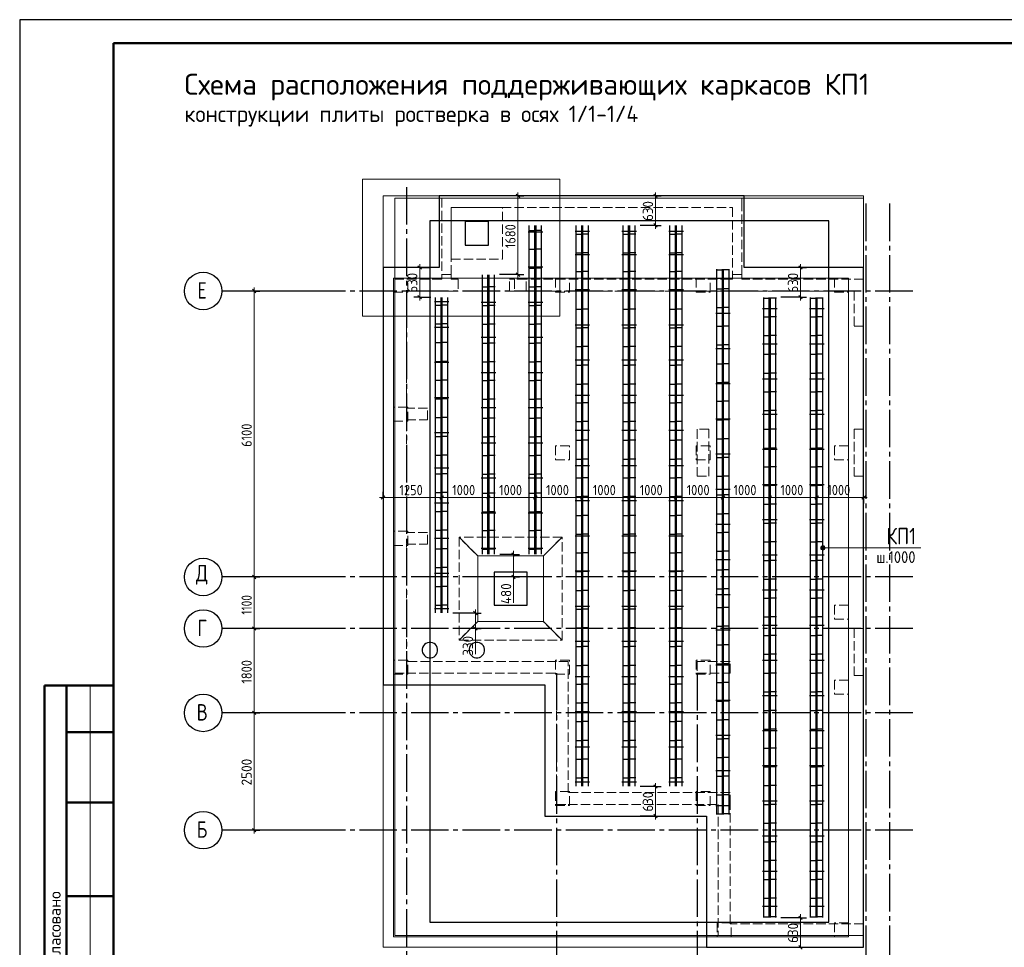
# Model space of a CAD drawing. Header units: millimetres. Extents: x 0 to 42000, y 0 to 29700.
# Tile 2 of 7: x 0 to 21000, y 9912 to 29700. Entities that reach past the tile are written whole.
import ezdxf

# ---------------------------------------------------------------- set-up
doc = ezdxf.new("R2010")
doc.units = ezdxf.units.MM
doc.linetypes.add('______2', pattern=[270, 200, -70])
doc.linetypes.add('______5', pattern=[1100, 800, -100, 100, -100])
for name, color, linetype, lineweight in [('Standard', 7, 'Continuous', 25), ('ЖБ Лента фундамента под плитной частью', 7, 'Continuous', 35), ('ЖБ Пилон', 7, 'Continuous', 35), ('ЖБ Плита Фундамента верхний уровень', 7, 'Continuous', 35), ('ЖБ Стена верхний уровень', 7, 'Continuous', 35), ('Позиционная метка номер позиции', 7, 'Continuous', 13), ('Размерная линия_ общее', 7, 'Continuous', 13), ('Текст_ общее', 7, 'Continuous', 25), ('Фиксатор', 52, 'Continuous', 25)]:
    doc.layers.add(name, color=color, linetype=linetype, lineweight=lineweight)
doc.layers.add('Оси', color=7, linetype='______5', true_color=0x656565)
doc.styles.add('ISOCPEUR', font='txt')

msp = doc.modelspace()

# ---------------------------------------------------------------- hatches: boundary and pattern name
at = {"layer": 'Позиционная метка номер позиции', "linetype": 'Continuous', "lineweight": 13, "transparency": 33554687}
for points in [[(17092, 18410), (17092, 18455), (17085, 18432)], [(17092, 18455), (17108, 18393), (17108, 18471)], [(17092, 18455), (17092, 18410), (17108, 18393)], [(17108, 18471), (17130, 18387), (17130, 18477)], [(17108, 18471), (17108, 18393), (17130, 18387)], [(17130, 18477), (17130, 18387), (17153, 18393)], [(17130, 18477), (17153, 18393), (17153, 18471)], [(17153, 18471), (17153, 18393), (17169, 18410)], [(17153, 18471), (17169, 18410), (17169, 18455)], [(17169, 18455), (17169, 18410), (17175, 18432)]]:
    msp.add_hatch(color=7, dxfattribs=at).paths.add_polyline_path(points)

# ---------------------------------------------------------------- linework, layer by layer
at = {"layer": 'Standard', "color": 7, "linetype": 'Continuous', "lineweight": 25, "transparency": 33554687}
msp.add_line((2000, 29200), (2000, 1058), dxfattribs=at)
at = {"layer": 'Standard', "color": 7, "linetype": 'Continuous', "lineweight": 50, "transparency": 33554687}
for p, q in [((6, 15500), (0, 15500)), ((2000, 15500), (527, 15500)), ((527, 15500), (527, 9000)), ((527, 15500), (527, 9000)), ((1000, 15500), (1000, 9000)), ((2000, 14500), (1000, 14500)), ((2000, 13000), (1000, 13000)), ((2000, 11000), (1000, 11000))]:
    msp.add_line(p, q, dxfattribs=at)
at = {"layer": 'Standard', "color": 7, "linetype": 'Continuous', "lineweight": 13, "transparency": 33554687}
msp.add_line((1500, 15500), (1500, 9000), dxfattribs=at)
at = {"layer": 'Standard', "color": 7, "linetype": 'Continuous', "lineweight": 25, "transparency": 33554687}
msp.add_lwpolyline([(0, 0), (42000, 0), (42000, 29700), (0, 29700), (0, 0)], close=True, dxfattribs=at)
at = {"layer": 'Standard', "color": 7, "linetype": 'Continuous', "lineweight": 50, "transparency": 33554687}
msp.add_lwpolyline([(2000, 29200), (41500, 29200), (41500, 500), (2000, 500), (2000, 29200)], close=True, dxfattribs=at)
at = {"layer": 'Standard', "color": 7, "linetype": 'Continuous', "lineweight": 13, "transparency": 33554687}
for points in [[(23000, 29200), (2000, 29200), (2000, 500), (23000, 500), (23000, 29200)], [(7750, 9912), (18000, 9912), (18000, 25942), (7750, 25942), (7750, 9912)], [(8000, 10162), (18000, 10162), (18000, 25892), (8000, 25892), (8000, 10162)], [(7975, 10137), (17675, 10137), (17675, 24187), (7975, 24187), (7975, 10137)]]:
    msp.add_lwpolyline(points, dxfattribs=at)
at = {"layer": 'Standard', "color": 240, "linetype": 'Continuous', "lineweight": 13, "transparency": 33554687}
msp.add_lwpolyline([(7314, 26298), (7314, 23377), (11521, 23377), (11521, 26298), (7314, 26298)], close=True, dxfattribs=at)
at = {"layer": 'Standard', "color": 254, "linetype": 'Continuous', "lineweight": 25, "true_color": 0xc4c4ff, "transparency": 33554687}
msp.add_lwpolyline([(8744, 10447), (17256, 10447), (17256, 25407), (8744, 25407), (8744, 10447)], dxfattribs=at)
at = {"layer": 'ЖБ Лента фундамента под плитной частью', "color": 251, "linetype": '______2', "lineweight": 13, "true_color": 0x656565, "transparency": 33554687}
for p, q in [((9200, 25692), (9200, 24592)), ((10300, 25692), (9200, 25692)), ((10300, 24592), (10300, 25692)), ((10000, 25392), (9500, 25392)), ((9500, 25392), (9500, 24892)), ((10000, 24892), (10000, 25392)), ((9500, 24892), (10000, 24892)), ((9200, 24592), (10300, 24592)), ((9770, 18262), (9370, 18662)), ((9370, 18662), (9370, 16462)), ((11570, 18662), (9370, 18662)), ((9370, 18662), (9770, 18262)), ((11570, 18662), (11170, 18262)), ((11170, 18262), (11570, 18662)), ((11570, 16462), (11570, 18662)), ((9770, 18262), (9770, 16862)), ((11170, 18262), (9770, 18262)), ((9770, 16862), (9770, 18262)), ((9770, 18262), (11170, 18262)), ((11170, 16862), (11170, 18262)), ((11170, 18262), (11170, 16862)), ((10820, 17912), (10120, 17912)), ((10120, 17912), (10120, 17212)), ((10820, 17212), (10820, 17912)), ((10120, 17212), (10820, 17212)), ((9370, 16462), (9770, 16862)), ((9770, 16862), (9370, 16462)), ((9770, 16862), (11170, 16862)), ((11170, 16862), (9770, 16862)), ((11170, 16862), (11570, 16462)), ((11570, 16462), (11170, 16862)), ((9370, 16462), (11570, 16462))]:
    msp.add_line(p, q, dxfattribs=at)
at = {"layer": 'ЖБ Пилон', "color": 253, "linetype": '______2', "lineweight": 13, "true_color": 0xa0a0a0, "transparency": 33554687}
for p, q in [((8275, 24187), (7975, 24187)), ((7975, 24187), (7975, 23887)), ((8275, 23887), (8275, 24187)), ((11725, 24187), (11425, 24187)), ((11425, 24187), (11425, 23887)), ((11725, 23887), (11725, 24187)), ((14725, 24187), (14425, 24187)), ((14425, 24187), (14425, 23887)), ((14725, 23887), (14725, 24187)), ((17675, 24187), (17375, 24187)), ((17375, 24187), (17375, 23887)), ((17675, 23887), (17675, 24187)), ((7975, 23887), (8275, 23887)), ((11425, 23887), (11725, 23887)), ((14425, 23887), (14725, 23887)), ((17375, 23887), (17675, 23887)), ((8275, 21437), (7975, 21437)), ((7975, 21437), (7975, 21137)), ((8275, 21137), (8275, 21437)), ((7975, 21137), (8275, 21137)), ((14700, 20962), (14450, 20962)), ((14450, 20962), (14450, 19962)), ((14700, 19962), (14700, 20962)), ((18000, 20962), (17800, 20962)), ((17800, 20962), (17800, 19962)), ((18000, 19962), (18000, 20962)), ((11725, 20612), (11425, 20612)), ((11425, 20612), (11425, 20312)), ((11725, 20312), (11725, 20612)), ((14725, 20612), (14425, 20612)), ((14425, 20612), (14425, 20312)), ((14725, 20312), (14725, 20612)), ((17675, 20612), (17375, 20612)), ((17375, 20612), (17375, 20312)), ((17675, 20312), (17675, 20612)), ((11425, 20312), (11725, 20312)), ((14425, 20312), (14725, 20312)), ((17375, 20312), (17675, 20312)), ((14450, 19962), (14700, 19962)), ((17800, 19962), (18000, 19962)), ((8275, 18787), (7975, 18787)), ((7975, 18787), (7975, 18487)), ((8275, 18487), (8275, 18787)), ((7975, 18487), (8275, 18487)), ((17675, 17212), (17375, 17212)), ((17375, 17212), (17375, 16912)), ((17675, 16912), (17675, 17212)), ((17375, 16912), (17675, 16912)), ((18000, 16712), (17800, 16712)), ((17800, 16712), (17800, 15712)), ((18000, 15712), (18000, 16712)), ((8275, 16037), (7975, 16037)), ((7975, 16037), (7975, 15737)), ((8275, 15737), (8275, 16037)), ((11725, 16037), (11425, 16037)), ((11425, 16037), (11425, 15737)), ((11725, 15737), (11725, 16037)), ((14725, 16037), (14425, 16037)), ((14425, 16037), (14425, 15737)), ((15150, 16012), (14450, 16012)), ((14450, 16012), (14450, 15762)), ((14725, 15737), (14725, 16037)), ((15150, 15762), (15150, 16012)), ((14450, 15762), (15150, 15762)), ((7975, 15737), (8275, 15737)), ((11425, 15737), (11725, 15737)), ((14425, 15737), (14725, 15737)), ((17675, 15612), (17375, 15612)), ((17375, 15612), (17375, 15312)), ((17675, 15312), (17675, 15612)), ((17800, 15712), (18000, 15712)), ((17375, 15312), (17675, 15312)), ((11725, 13237), (11425, 13237)), ((11425, 13237), (11425, 12937)), ((11725, 12937), (11725, 13237)), ((14725, 13237), (14425, 13237)), ((14425, 13237), (14425, 12937)), ((14725, 12937), (14725, 13237)), ((11425, 12937), (11725, 12937)), ((14425, 12937), (14725, 12937)), ((15175, 10437), (14875, 10437)), ((14875, 10437), (14875, 10137)), ((15175, 10137), (15175, 10437)), ((17675, 10437), (17375, 10437)), ((17375, 10437), (17375, 10137)), ((17675, 10137), (17675, 10437)), ((14875, 10137), (15175, 10137)), ((17375, 10137), (17675, 10137))]:
    msp.add_line(p, q, dxfattribs=at)
at = {"layer": 'ЖБ Плита Фундамента верхний уровень', "color": 251, "linetype": 'Continuous', "lineweight": 25, "true_color": 0x656565, "transparency": 33554687}
for p, q in [((8950, 25942), (8950, 24412)), ((15450, 25942), (8950, 25942)), ((15450, 24412), (15450, 25942)), ((10000, 25392), (9500, 25392)), ((9500, 25392), (9500, 24892)), ((10000, 24892), (10000, 25392)), ((9500, 24892), (10000, 24892)), ((8950, 24412), (7750, 24412)), ((7750, 24412), (7750, 15512)), ((18000, 24412), (15450, 24412)), ((18000, 9912), (18000, 24412)), ((10820, 17912), (10120, 17912)), ((10120, 17912), (10120, 17212)), ((10820, 17212), (10820, 17912)), ((10120, 17212), (10820, 17212)), ((8662, 16392), (8633, 16369)), ((8695, 16409), (8662, 16392)), ((8731, 16417), (8695, 16409)), ((8768, 16417), (8731, 16417)), ((8804, 16409), (8768, 16417)), ((8838, 16392), (8804, 16409)), ((8867, 16369), (8838, 16392)), ((9662, 16392), (9633, 16369)), ((9695, 16409), (9662, 16392)), ((9731, 16417), (9695, 16409)), ((9768, 16417), (9731, 16417)), ((9804, 16409), (9768, 16417)), ((9838, 16392), (9804, 16409)), ((9867, 16369), (9838, 16392)), ((8593, 16307), (8585, 16271)), ((8585, 16271), (8585, 16234)), ((8585, 16234), (8593, 16197)), ((8609, 16340), (8593, 16307)), ((8593, 16197), (8609, 16164)), ((8633, 16369), (8609, 16340)), ((8890, 16340), (8867, 16369)), ((8906, 16307), (8890, 16340)), ((8890, 16164), (8906, 16197)), ((8914, 16271), (8906, 16307)), ((8906, 16197), (8914, 16234)), ((8914, 16234), (8914, 16271)), ((9593, 16307), (9585, 16271)), ((9585, 16271), (9585, 16234)), ((9585, 16234), (9593, 16197)), ((9609, 16340), (9593, 16307)), ((9593, 16197), (9609, 16164)), ((9633, 16369), (9609, 16340)), ((9890, 16340), (9867, 16369)), ((9906, 16307), (9890, 16340)), ((9890, 16164), (9906, 16197)), ((9914, 16271), (9906, 16307)), ((9906, 16197), (9914, 16234)), ((9914, 16234), (9914, 16271)), ((8609, 16164), (8633, 16135)), ((8633, 16135), (8662, 16112)), ((8662, 16112), (8695, 16096)), ((8695, 16096), (8731, 16087)), ((8731, 16087), (8768, 16087)), ((8768, 16087), (8804, 16096)), ((8804, 16096), (8838, 16112)), ((8838, 16112), (8867, 16135)), ((8867, 16135), (8890, 16164)), ((9609, 16164), (9633, 16135)), ((9633, 16135), (9662, 16112)), ((9662, 16112), (9695, 16096)), ((9695, 16096), (9731, 16087)), ((9731, 16087), (9768, 16087)), ((9768, 16087), (9804, 16096)), ((9804, 16096), (9838, 16112)), ((9838, 16112), (9867, 16135)), ((9867, 16135), (9890, 16164)), ((7750, 15512), (11200, 15512)), ((11200, 15512), (11200, 12712)), ((11200, 12712), (14650, 12712)), ((14650, 12712), (14650, 9912)), ((14650, 9912), (18000, 9912))]:
    msp.add_line(p, q, dxfattribs=at)
at = {"layer": 'ЖБ Стена верхний уровень', "color": 253, "linetype": '______2', "lineweight": 13, "true_color": 0xa0a0a0, "transparency": 33554687}
for p, q in [((9200, 25892), (9000, 25892)), ((9000, 25892), (9000, 24262)), ((15400, 25892), (9200, 25892)), ((15400, 25692), (15400, 25892)), ((9200, 25692), (15200, 25692)), ((9200, 24262), (9200, 25692)), ((15200, 25692), (15200, 24262)), ((15400, 24262), (15400, 25692)), ((9000, 24162), (8000, 24162)), ((8000, 24162), (8000, 23912)), ((9200, 24262), (9000, 24262)), ((9000, 24262), (9000, 24162)), ((9200, 24162), (9200, 24262)), ((9350, 24162), (9200, 24162)), ((9350, 24162), (9350, 23912)), ((10450, 23912), (10450, 24162)), ((10550, 24162), (10450, 24162)), ((10550, 24162), (10550, 23912)), ((10800, 24162), (10550, 24162)), ((10800, 23912), (10800, 24162)), ((15150, 24162), (10800, 24162)), ((15200, 24162), (15150, 24162)), ((15400, 24262), (15200, 24262)), ((15200, 24262), (15200, 24162)), ((15400, 24162), (15400, 24262)), ((18000, 24162), (15400, 24162)), ((18000, 23912), (18000, 24162)), ((8000, 23912), (8000, 21412)), ((8250, 21412), (8250, 23912)), ((8250, 23912), (9350, 23912)), ((10450, 23912), (10550, 23912)), ((10550, 23912), (10800, 23912)), ((10800, 23912), (15150, 23912)), ((15150, 23912), (17800, 23912)), ((17800, 23912), (17800, 23162)), ((18000, 23162), (18000, 23912)), ((17800, 23162), (18000, 23162)), ((8000, 21412), (8000, 21162)), ((8700, 21412), (8250, 21412)), ((8700, 21162), (8700, 21412)), ((8000, 21162), (8000, 18762)), ((8250, 18762), (8250, 21162)), ((8250, 21162), (8700, 21162)), ((8000, 18762), (8000, 18512)), ((8700, 18762), (8250, 18762)), ((8700, 18512), (8700, 18762)), ((8000, 18512), (8000, 15762)), ((8250, 16012), (8250, 18512)), ((8250, 18512), (8700, 18512)), ((11450, 16012), (8250, 16012)), ((11700, 16012), (11450, 16012)), ((11700, 13212), (11700, 16012)), ((8000, 15762), (8250, 15762)), ((8250, 15762), (11450, 15762)), ((11450, 15762), (11450, 12962)), ((15150, 13212), (11700, 13212)), ((15150, 12962), (15150, 13212)), ((11450, 12962), (11700, 12962)), ((11700, 12962), (14900, 12962)), ((14900, 12962), (14900, 10162)), ((15150, 10412), (15150, 12962)), ((18000, 10412), (15150, 10412)), ((18000, 10162), (18000, 10412)), ((14900, 10162), (15150, 10162)), ((15150, 10162), (18000, 10162))]:
    msp.add_line(p, q, dxfattribs=at)
at = {"layer": 'Оси', "color": 8, "linetype": '______5', "lineweight": -3, "transparency": 33554687}
for p, q in [((8250, 26129), (8250, 8776)), ((18050, 25779), (18050, 8776)), ((18550, 25779), (18550, 8776)), ((19047, 23912), (6314, 23912)), ((19047, 17812), (6314, 17812)), ((19047, 16712), (6314, 16712)), ((11450, 15762), (11450, 8776)), ((14450, 15762), (14450, 8776)), ((19047, 14912), (6314, 14912)), ((19047, 12412), (6314, 12412))]:
    msp.add_line(p, q, dxfattribs=at)
at = {"layer": 'Оси', "color": 7, "linetype": 'Continuous', "lineweight": 25, "transparency": 33554687}
for p, q in [((6314, 23912), (4314, 23912)), ((6314, 17812), (4314, 17812)), ((6314, 16712), (4314, 16712)), ((6314, 14912), (4314, 14912)), ((6314, 12412), (4314, 12412))]:
    msp.add_line(p, q, dxfattribs=at)
for centre in [(3914, 23912), (3914, 17812), (3914, 16712), (3914, 14912), (3914, 12412)]:
    msp.add_circle(centre, 400, dxfattribs=at)
at = {"layer": 'Позиционная метка номер позиции', "color": 7, "linetype": 'Continuous', "lineweight": 13, "transparency": 33554687}
for p, q in [((17085, 18432), (17085, 18432)), ((17130, 18477), (17130, 18477)), ((17130, 18432), (19220, 18432)), ((17130, 18387), (17130, 18387)), ((17175, 18432), (17175, 18432))]:
    msp.add_line(p, q, dxfattribs=at)
at = {"layer": 'Позиционная метка номер позиции', "color": 251, "linetype": 'Continuous', "lineweight": 13, "true_color": 0x656565, "transparency": 33554687}
for p, q in [((10534, 17812), (10534, 17262)), ((9719, 16712), (9719, 16162))]:
    msp.add_line(p, q, dxfattribs=at)
at = {"layer": 'Позиционная метка номер позиции', "color": 7, "linetype": 'Continuous', "lineweight": 13, "transparency": 33554687}
msp.add_circle((17130, 18432), 45, dxfattribs=at)
at = {"layer": 'Размерная линия_ общее', "color": 251, "linetype": 'Continuous', "lineweight": -3, "true_color": 0x656565, "transparency": 33554687}
for p, q in [((10626, 25942), (10235, 25942)), ((10626, 25942), (10501, 25942)), ((10626, 25942), (10751, 25942)), ((13559, 25942), (13237, 25942)), ((13559, 25942), (13434, 25942)), ((13559, 25942), (13684, 25942)), ((13559, 25312), (13235, 25312)), ((13559, 25312), (13434, 25312)), ((13559, 25312), (13684, 25312)), ((8532, 24412), (8407, 24412)), ((8532, 24412), (8657, 24412)), ((8532, 24412), (8762, 24412)), ((16653, 24412), (16237, 24412)), ((16653, 24412), (16528, 24412)), ((16653, 24412), (16778, 24412)), ((10626, 24262), (10235, 24262)), ((10626, 24262), (10501, 24262)), ((10626, 24262), (10751, 24262)), ((8532, 23782), (8407, 23782)), ((8532, 23782), (8657, 23782)), ((8532, 23782), (8766, 23782)), ((16653, 23782), (16235, 23782)), ((16653, 23782), (16528, 23782)), ((16653, 23782), (16778, 23782)), ((7750, 19506), (7750, 19631)), ((9000, 19506), (9000, 19631)), ((10000, 19506), (10000, 19631)), ((11000, 19506), (11000, 19631)), ((12000, 19506), (12000, 19631)), ((13000, 19506), (13000, 19631)), ((14000, 19506), (14000, 19631)), ((15000, 19506), (15000, 19631)), ((16000, 19506), (16000, 19631)), ((17000, 19506), (17000, 19631)), ((18000, 19506), (18000, 19631)), ((7750, 19506), (7750, 19381)), ((7750, 19506), (7750, 19506)), ((9000, 19506), (9000, 19381)), ((9000, 19506), (9000, 19396)), ((10000, 19506), (10000, 19381)), ((10000, 19506), (10000, 19396)), ((11000, 19506), (11000, 19381)), ((11000, 19506), (11000, 19396)), ((12000, 19506), (12000, 19381)), ((12000, 19506), (12000, 19392)), ((13000, 19506), (13000, 19381)), ((13000, 19506), (13000, 19396)), ((14000, 19506), (14000, 19381)), ((14000, 19506), (14000, 19396)), ((15000, 19506), (15000, 19381)), ((15000, 19506), (15000, 19458)), ((16000, 19506), (16000, 19381)), ((16000, 19506), (16000, 19458)), ((17000, 19506), (17000, 19381)), ((17000, 19506), (17000, 19062)), ((18000, 19506), (18000, 19381)), ((18000, 19506), (18000, 19506)), ((10534, 18292), (10237, 18292)), ((10534, 18292), (10409, 18292)), ((10534, 18292), (10659, 18292)), ((10534, 17812), (10237, 17812)), ((10534, 17812), (10409, 17812)), ((10534, 17812), (10659, 17812)), ((9719, 17042), (9237, 17042)), ((9719, 17042), (9594, 17042)), ((9719, 17042), (9844, 17042)), ((9719, 16712), (9237, 16712)), ((9719, 16712), (9594, 16712)), ((9719, 16712), (9844, 16712)), ((13559, 13342), (13235, 13342)), ((13559, 13342), (13434, 13342)), ((13559, 13342), (13684, 13342)), ((13559, 12712), (13237, 12712)), ((13559, 12712), (13434, 12712)), ((13559, 12712), (13684, 12712)), ((16653, 10542), (16235, 10542)), ((16653, 10542), (16528, 10542)), ((16653, 10542), (16778, 10542))]:
    msp.add_line(p, q, dxfattribs=at)
at = {"layer": 'Размерная линия_ общее', "color": 251, "linetype": 'Continuous', "lineweight": 25, "true_color": 0x656565, "transparency": 33554687}
for p, q in [((10664, 25905), (10589, 25980)), ((13597, 25905), (13522, 25980)), ((13597, 25275), (13522, 25350)), ((8569, 24375), (8494, 24450)), ((16690, 24375), (16615, 24450)), ((10664, 24225), (10589, 24300)), ((8569, 23745), (8494, 23820)), ((16690, 23745), (16615, 23820)), ((7712, 19469), (7787, 19544)), ((8962, 19469), (9037, 19544)), ((9962, 19469), (10037, 19544)), ((10962, 19469), (11037, 19544)), ((11962, 19469), (12037, 19544)), ((12962, 19469), (13037, 19544)), ((13962, 19469), (14037, 19544)), ((14962, 19469), (15037, 19544)), ((15962, 19469), (16037, 19544)), ((16962, 19469), (17037, 19544)), ((17962, 19469), (18037, 19544)), ((10496, 18330), (10571, 18255)), ((10496, 17850), (10571, 17775)), ((9681, 17080), (9756, 17005)), ((9681, 16750), (9756, 16675)), ((13522, 13380), (13597, 13305)), ((13522, 12750), (13597, 12675)), ((16615, 10580), (16690, 10505)), ((16615, 9950), (16690, 9875))]:
    msp.add_line(p, q, dxfattribs=at)
at = {"layer": 'Размерная линия_ общее', "color": 251, "linetype": 'Continuous', "lineweight": 13, "true_color": 0x656565, "transparency": 33554687}
for p, q in [((10626, 25942), (10626, 26017)), ((13559, 25942), (13559, 26017)), ((13559, 25312), (13559, 25237)), ((8532, 24412), (8532, 24487)), ((8532, 23782), (8532, 24412)), ((16653, 24412), (16653, 24487)), ((10626, 24262), (10626, 24187)), ((8532, 23782), (8532, 23707)), ((16653, 23782), (16653, 23707)), ((7750, 19506), (7675, 19506)), ((7750, 19506), (9000, 19506)), ((9000, 19506), (10000, 19506)), ((10000, 19506), (11000, 19506)), ((11000, 19506), (12000, 19506)), ((12000, 19506), (13000, 19506)), ((13000, 19506), (14000, 19506)), ((14000, 19506), (15000, 19506)), ((15000, 19506), (16000, 19506)), ((16000, 19506), (17000, 19506)), ((17000, 19506), (18000, 19506)), ((18000, 19506), (18075, 19506)), ((10534, 18292), (10534, 18367)), ((10534, 18292), (10534, 17812)), ((10534, 17812), (10534, 17737)), ((9719, 17042), (9719, 17117)), ((9719, 17042), (9719, 16712)), ((9719, 16712), (9719, 16637)), ((13559, 13342), (13559, 13417)), ((13559, 12712), (13559, 12637)), ((16653, 10542), (16653, 10617))]:
    msp.add_line(p, q, dxfattribs=at)
at = {"layer": 'Размерная линия_ общее', "color": 7, "linetype": 'Continuous', "lineweight": 25, "transparency": 33554687}
for p, q in [((4963, 23950), (5038, 23875)), ((4963, 17850), (5038, 17775)), ((4963, 16750), (5038, 16675)), ((4963, 14950), (5038, 14875)), ((4963, 12450), (5038, 12375))]:
    msp.add_line(p, q, dxfattribs=at)
at = {"layer": 'Размерная линия_ общее', "color": 7, "linetype": 'Continuous', "lineweight": 13, "transparency": 33554687}
for p, q in [((5000, 23912), (5000, 23987)), ((5000, 17812), (5000, 16712)), ((5000, 16712), (5000, 14912)), ((5000, 14912), (5000, 12412)), ((5000, 12412), (5000, 12337))]:
    msp.add_line(p, q, dxfattribs=at)
at = {"layer": 'Размерная линия_ общее', "color": 253, "linetype": 'Continuous', "lineweight": -3, "true_color": 0xa0a0a0, "transparency": 33554687}
for p, q in [((5000, 23912), (4514, 23912)), ((5000, 23912), (4875, 23912)), ((5000, 23912), (5125, 23912)), ((5000, 17812), (4875, 17812)), ((5000, 17812), (5125, 17812)), ((5000, 16712), (4875, 16712)), ((5000, 16712), (5125, 16712)), ((5000, 14912), (4875, 14912)), ((5000, 14912), (5125, 14912)), ((5000, 12412), (4514, 12412)), ((5000, 12412), (4875, 12412)), ((5000, 12412), (5125, 12412))]:
    msp.add_line(p, q, dxfattribs=at)
at = {"layer": 'Размерная линия_ общее', "color": 251, "linetype": 'Continuous', "lineweight": 13, "true_color": 0x656565, "transparency": 33554687}
for points in [[(10626, 24262), (10626, 24731), (10626, 24731), (10626, 25942)], [(13559, 25312), (13559, 25313), (13559, 25313), (13559, 25942)], [(16653, 23782), (16653, 23800), (16653, 23800), (16653, 24412)], [(13559, 13342), (13559, 12765), (13559, 12765), (13559, 12712)], [(16653, 10542), (16653, 10015), (16653, 10015), (16653, 9912)]]:
    msp.add_lwpolyline(points, dxfattribs=at)
at = {"layer": 'Размерная линия_ общее', "color": 7, "linetype": 'Continuous', "lineweight": 13, "transparency": 33554687}
msp.add_lwpolyline([(5000, 23912), (5000, 20496), (5000, 20496), (5000, 17812)], dxfattribs=at)
at = {"layer": 'Размерная линия_ общее', "color": 253, "linetype": 'Continuous', "lineweight": -3, "true_color": 0xa0a0a0, "transparency": 33554687}
for points in [[(5000, 17812), (4983, 17812), (4983, 17812), (4983, 17812), (4983, 17812), (4983, 17812), (4983, 17812), (4514, 17812)], [(5000, 16712), (4983, 16712), (4983, 16712), (4983, 16712), (4983, 16712), (4514, 16712)], [(5000, 14912), (4983, 14912), (4983, 14912), (4514, 14912)]]:
    msp.add_lwpolyline(points, dxfattribs=at)
at = {"layer": 'Фиксатор', "color": 7, "linetype": 'Continuous', "lineweight": 25, "transparency": 33554687}
for p, q in [((10861, 25202), (11015, 25202)), ((10869, 18297), (10869, 25307)), ((11138, 25202), (10984, 25202)), ((10988, 18297), (10988, 25307)), ((11012, 18297), (11012, 25307)), ((11130, 18297), (11130, 25307)), ((11869, 13347), (11869, 25307)), ((11988, 13347), (11988, 25307)), ((12012, 13347), (12012, 25307)), ((12130, 13347), (12130, 25307)), ((12869, 13347), (12869, 25307)), ((12988, 13347), (12988, 25307)), ((13012, 13347), (13012, 25307)), ((13130, 13347), (13130, 25307)), ((13869, 13347), (13869, 25307)), ((13988, 13347), (13988, 25307)), ((14012, 13347), (14012, 25307)), ((14130, 13347), (14130, 25307)), ((10844, 25177), (11156, 25177)), ((11844, 25192), (12156, 25192)), ((11861, 25127), (12015, 25127)), ((12138, 25127), (11984, 25127)), ((12844, 25192), (13156, 25192)), ((12861, 25127), (13015, 25127)), ((13138, 25127), (12984, 25127)), ((13844, 25192), (14156, 25192)), ((13861, 25127), (14015, 25127)), ((14138, 25127), (13984, 25127)), ((10861, 24802), (11015, 24802)), ((11138, 24802), (10984, 24802)), ((11844, 24692), (12156, 24692)), ((11861, 24727), (12015, 24727)), ((12138, 24727), (11984, 24727)), ((12844, 24692), (13156, 24692)), ((12861, 24727), (13015, 24727)), ((13138, 24727), (12984, 24727)), ((13844, 24692), (14156, 24692)), ((13861, 24727), (14015, 24727)), ((14138, 24727), (13984, 24727)), ((10844, 24427), (11156, 24427)), ((10861, 24402), (11015, 24402)), ((11138, 24402), (10984, 24402)), ((14861, 24362), (15015, 24362)), ((14869, 12747), (14869, 24377)), ((15138, 24362), (14984, 24362)), ((14988, 12747), (14988, 24377)), ((15012, 12747), (15012, 24377)), ((15130, 12747), (15130, 24377)), ((9869, 18297), (9869, 24257)), ((9988, 18297), (9988, 24257)), ((10012, 18297), (10012, 24257)), ((10130, 18297), (10130, 24257)), ((11861, 24327), (12015, 24327)), ((12138, 24327), (11984, 24327)), ((12861, 24327), (13015, 24327)), ((13138, 24327), (12984, 24327)), ((13861, 24327), (14015, 24327)), ((14138, 24327), (13984, 24327)), ((14844, 24187), (15156, 24187)), ((9861, 24002), (10015, 24002)), ((10138, 24002), (9984, 24002)), ((10861, 24002), (11015, 24002)), ((11138, 24002), (10984, 24002)), ((11844, 23942), (12156, 23942)), ((12844, 23942), (13156, 23942)), ((13844, 23942), (14156, 23942)), ((14861, 23962), (15015, 23962)), ((15138, 23962), (14984, 23962)), ((8871, 17047), (8871, 23777)), ((8990, 17047), (8990, 23777)), ((9010, 17047), (9010, 23777)), ((9128, 17047), (9128, 23777)), ((11861, 23927), (12015, 23927)), ((12138, 23927), (11984, 23927)), ((12861, 23927), (13015, 23927)), ((13138, 23927), (12984, 23927)), ((13861, 23927), (14015, 23927)), ((14138, 23927), (13984, 23927)), ((15861, 23762), (16015, 23762)), ((15869, 10547), (15869, 23777)), ((16138, 23762), (15984, 23762)), ((15988, 10547), (15988, 23777)), ((16012, 10547), (16012, 23777)), ((16130, 10547), (16130, 23777)), ((16861, 23762), (17015, 23762)), ((16869, 10547), (16869, 23777)), ((17138, 23762), (16984, 23762)), ((16988, 10547), (16988, 23777)), ((17012, 10547), (17012, 23777)), ((17130, 10547), (17130, 23777)), ((8844, 23692), (9156, 23692)), ((8861, 23612), (9015, 23612)), ((9138, 23612), (8984, 23612)), ((9844, 23677), (10156, 23677)), ((9861, 23602), (10015, 23602)), ((10138, 23602), (9984, 23602)), ((10844, 23677), (11156, 23677)), ((10861, 23602), (11015, 23602)), ((11138, 23602), (10984, 23602)), ((11861, 23527), (12015, 23527)), ((12138, 23527), (11984, 23527)), ((12861, 23527), (13015, 23527)), ((13138, 23527), (12984, 23527)), ((13861, 23527), (14015, 23527)), ((14138, 23527), (13984, 23527)), ((14861, 23562), (15015, 23562)), ((15138, 23562), (14984, 23562)), ((15844, 23537), (16156, 23537)), ((16844, 23537), (17156, 23537)), ((14844, 23437), (15156, 23437)), ((15861, 23362), (16015, 23362)), ((16138, 23362), (15984, 23362)), ((16861, 23362), (17015, 23362)), ((17138, 23362), (16984, 23362)), ((8844, 23142), (9156, 23142)), ((8861, 23212), (9015, 23212)), ((9138, 23212), (8984, 23212)), ((9861, 23202), (10015, 23202)), ((10138, 23202), (9984, 23202)), ((10861, 23202), (11015, 23202)), ((11138, 23202), (10984, 23202)), ((11844, 23192), (12156, 23192)), ((11861, 23127), (12015, 23127)), ((12138, 23127), (11984, 23127)), ((12844, 23192), (13156, 23192)), ((12861, 23127), (13015, 23127)), ((13138, 23127), (12984, 23127)), ((13844, 23192), (14156, 23192)), ((13861, 23127), (14015, 23127)), ((14138, 23127), (13984, 23127)), ((14861, 23162), (15015, 23162)), ((15138, 23162), (14984, 23162)), ((9844, 22927), (10156, 22927)), ((10844, 22927), (11156, 22927)), ((15861, 22962), (16015, 22962)), ((16138, 22962), (15984, 22962)), ((16861, 22962), (17015, 22962)), ((17138, 22962), (16984, 22962)), ((8861, 22812), (9015, 22812)), ((9138, 22812), (8984, 22812)), ((9861, 22802), (10015, 22802)), ((10138, 22802), (9984, 22802)), ((10861, 22802), (11015, 22802)), ((11138, 22802), (10984, 22802)), ((11861, 22727), (12015, 22727)), ((12138, 22727), (11984, 22727)), ((12861, 22727), (13015, 22727)), ((13138, 22727), (12984, 22727)), ((13861, 22727), (14015, 22727)), ((14138, 22727), (13984, 22727)), ((14844, 22687), (15156, 22687)), ((14861, 22762), (15015, 22762)), ((15138, 22762), (14984, 22762)), ((15844, 22787), (16156, 22787)), ((16844, 22787), (17156, 22787)), ((15861, 22562), (16015, 22562)), ((16138, 22562), (15984, 22562)), ((16861, 22562), (17015, 22562)), ((17138, 22562), (16984, 22562)), ((8844, 22392), (9156, 22392)), ((8861, 22412), (9015, 22412)), ((9138, 22412), (8984, 22412)), ((9861, 22402), (10015, 22402)), ((10138, 22402), (9984, 22402)), ((10861, 22402), (11015, 22402)), ((11138, 22402), (10984, 22402)), ((11844, 22442), (12156, 22442)), ((11861, 22327), (12015, 22327)), ((12138, 22327), (11984, 22327)), ((12844, 22442), (13156, 22442)), ((12861, 22327), (13015, 22327)), ((13138, 22327), (12984, 22327)), ((13844, 22442), (14156, 22442)), ((13861, 22327), (14015, 22327)), ((14138, 22327), (13984, 22327)), ((14861, 22362), (15015, 22362)), ((15138, 22362), (14984, 22362)), ((9844, 22177), (10156, 22177)), ((10844, 22177), (11156, 22177)), ((15861, 22162), (16015, 22162)), ((16138, 22162), (15984, 22162)), ((16861, 22162), (17015, 22162)), ((17138, 22162), (16984, 22162)), ((8861, 22012), (9015, 22012)), ((9138, 22012), (8984, 22012)), ((9861, 22002), (10015, 22002)), ((10138, 22002), (9984, 22002)), ((10861, 22002), (11015, 22002)), ((11138, 22002), (10984, 22002)), ((11861, 21927), (12015, 21927)), ((12138, 21927), (11984, 21927)), ((12861, 21927), (13015, 21927)), ((13138, 21927), (12984, 21927)), ((13861, 21927), (14015, 21927)), ((14138, 21927), (13984, 21927)), ((14844, 21937), (15156, 21937)), ((14861, 21962), (15015, 21962)), ((15138, 21962), (14984, 21962)), ((15844, 22037), (16156, 22037)), ((16844, 22037), (17156, 22037)), ((8844, 21642), (9156, 21642)), ((11844, 21692), (12156, 21692)), ((12844, 21692), (13156, 21692)), ((13844, 21692), (14156, 21692)), ((15861, 21762), (16015, 21762)), ((16138, 21762), (15984, 21762)), ((16861, 21762), (17015, 21762)), ((17138, 21762), (16984, 21762)), ((8861, 21612), (9015, 21612)), ((9138, 21612), (8984, 21612)), ((9844, 21427), (10156, 21427)), ((9861, 21602), (10015, 21602)), ((10138, 21602), (9984, 21602)), ((10844, 21427), (11156, 21427)), ((10861, 21602), (11015, 21602)), ((11138, 21602), (10984, 21602)), ((11861, 21527), (12015, 21527)), ((12138, 21527), (11984, 21527)), ((12861, 21527), (13015, 21527)), ((13138, 21527), (12984, 21527)), ((13861, 21527), (14015, 21527)), ((14138, 21527), (13984, 21527)), ((14861, 21562), (15015, 21562)), ((15138, 21562), (14984, 21562)), ((8861, 21212), (9015, 21212)), ((9138, 21212), (8984, 21212)), ((15844, 21287), (16156, 21287)), ((15861, 21362), (16015, 21362)), ((16138, 21362), (15984, 21362)), ((16844, 21287), (17156, 21287)), ((16861, 21362), (17015, 21362)), ((17138, 21362), (16984, 21362)), ((9861, 21202), (10015, 21202)), ((10138, 21202), (9984, 21202)), ((10861, 21202), (11015, 21202)), ((11138, 21202), (10984, 21202)), ((11861, 21127), (12015, 21127)), ((12138, 21127), (11984, 21127)), ((12861, 21127), (13015, 21127)), ((13138, 21127), (12984, 21127)), ((13861, 21127), (14015, 21127)), ((14138, 21127), (13984, 21127)), ((14844, 21187), (15156, 21187)), ((14861, 21162), (15015, 21162)), ((15138, 21162), (14984, 21162)), ((8844, 20892), (9156, 20892)), ((8861, 20812), (9015, 20812)), ((9138, 20812), (8984, 20812)), ((9861, 20802), (10015, 20802)), ((10138, 20802), (9984, 20802)), ((10861, 20802), (11015, 20802)), ((11138, 20802), (10984, 20802)), ((11844, 20942), (12156, 20942)), ((12844, 20942), (13156, 20942)), ((13844, 20942), (14156, 20942)), ((15861, 20962), (16015, 20962)), ((16138, 20962), (15984, 20962)), ((16861, 20962), (17015, 20962)), ((17138, 20962), (16984, 20962)), ((9844, 20677), (10156, 20677)), ((10844, 20677), (11156, 20677)), ((11861, 20727), (12015, 20727)), ((12138, 20727), (11984, 20727)), ((12861, 20727), (13015, 20727)), ((13138, 20727), (12984, 20727)), ((13861, 20727), (14015, 20727)), ((14138, 20727), (13984, 20727)), ((14861, 20762), (15015, 20762)), ((15138, 20762), (14984, 20762)), ((8861, 20412), (9015, 20412)), ((9138, 20412), (8984, 20412)), ((9861, 20402), (10015, 20402)), ((10138, 20402), (9984, 20402)), ((10861, 20402), (11015, 20402)), ((11138, 20402), (10984, 20402)), ((14844, 20437), (15156, 20437)), ((15844, 20537), (16156, 20537)), ((15861, 20562), (16015, 20562)), ((16138, 20562), (15984, 20562)), ((16844, 20537), (17156, 20537)), ((16861, 20562), (17015, 20562)), ((17138, 20562), (16984, 20562)), ((11844, 20192), (12156, 20192)), ((11861, 20327), (12015, 20327)), ((12138, 20327), (11984, 20327)), ((12844, 20192), (13156, 20192)), ((12861, 20327), (13015, 20327)), ((13138, 20327), (12984, 20327)), ((13844, 20192), (14156, 20192)), ((13861, 20327), (14015, 20327)), ((14138, 20327), (13984, 20327)), ((14861, 20362), (15015, 20362)), ((15138, 20362), (14984, 20362)), ((15861, 20162), (16015, 20162)), ((16138, 20162), (15984, 20162)), ((16861, 20162), (17015, 20162)), ((17138, 20162), (16984, 20162)), ((8844, 20142), (9156, 20142)), ((8861, 20012), (9015, 20012)), ((9138, 20012), (8984, 20012)), ((9861, 20002), (10015, 20002)), ((10138, 20002), (9984, 20002)), ((10861, 20002), (11015, 20002)), ((11138, 20002), (10984, 20002)), ((14861, 19962), (15015, 19962)), ((15138, 19962), (14984, 19962)), ((9844, 19927), (10156, 19927)), ((10844, 19927), (11156, 19927)), ((11861, 19927), (12015, 19927)), ((12138, 19927), (11984, 19927)), ((12861, 19927), (13015, 19927)), ((13138, 19927), (12984, 19927)), ((13861, 19927), (14015, 19927)), ((14138, 19927), (13984, 19927)), ((15844, 19787), (16156, 19787)), ((15861, 19762), (16015, 19762)), ((16138, 19762), (15984, 19762)), ((16844, 19787), (17156, 19787)), ((16861, 19762), (17015, 19762)), ((17138, 19762), (16984, 19762)), ((8861, 19612), (9015, 19612)), ((9138, 19612), (8984, 19612)), ((9861, 19602), (10015, 19602)), ((10138, 19602), (9984, 19602)), ((10861, 19602), (11015, 19602)), ((11138, 19602), (10984, 19602)), ((14844, 19687), (15156, 19687)), ((14861, 19562), (15015, 19562)), ((15138, 19562), (14984, 19562)), ((8844, 19392), (9156, 19392)), ((11844, 19442), (12156, 19442)), ((11861, 19527), (12015, 19527)), ((12138, 19527), (11984, 19527)), ((12844, 19442), (13156, 19442)), ((12861, 19527), (13015, 19527)), ((13138, 19527), (12984, 19527)), ((13844, 19442), (14156, 19442)), ((13861, 19527), (14015, 19527)), ((14138, 19527), (13984, 19527)), ((15861, 19362), (16015, 19362)), ((16138, 19362), (15984, 19362)), ((16861, 19362), (17015, 19362)), ((17138, 19362), (16984, 19362)), ((8861, 19212), (9015, 19212)), ((9138, 19212), (8984, 19212)), ((9844, 19177), (10156, 19177)), ((9861, 19202), (10015, 19202)), ((10138, 19202), (9984, 19202)), ((10844, 19177), (11156, 19177)), ((10861, 19202), (11015, 19202)), ((11138, 19202), (10984, 19202)), ((11861, 19127), (12015, 19127)), ((12138, 19127), (11984, 19127)), ((12861, 19127), (13015, 19127)), ((13138, 19127), (12984, 19127)), ((13861, 19127), (14015, 19127)), ((14138, 19127), (13984, 19127)), ((14861, 19162), (15015, 19162)), ((15138, 19162), (14984, 19162)), ((14844, 18937), (15156, 18937)), ((15844, 19037), (16156, 19037)), ((15861, 18962), (16015, 18962)), ((16138, 18962), (15984, 18962)), ((16844, 19037), (17156, 19037)), ((16861, 18962), (17015, 18962)), ((17138, 18962), (16984, 18962)), ((8861, 18812), (9015, 18812)), ((9138, 18812), (8984, 18812)), ((9861, 18802), (10015, 18802)), ((10138, 18802), (9984, 18802)), ((10861, 18802), (11015, 18802)), ((11138, 18802), (10984, 18802)), ((11844, 18692), (12156, 18692)), ((11861, 18727), (12015, 18727)), ((12138, 18727), (11984, 18727)), ((12844, 18692), (13156, 18692)), ((12861, 18727), (13015, 18727)), ((13138, 18727), (12984, 18727)), ((13844, 18692), (14156, 18692)), ((13861, 18727), (14015, 18727)), ((14138, 18727), (13984, 18727)), ((14861, 18762), (15015, 18762)), ((15138, 18762), (14984, 18762)), ((8844, 18642), (9156, 18642)), ((15861, 18562), (16015, 18562)), ((16138, 18562), (15984, 18562)), ((16861, 18562), (17015, 18562)), ((17138, 18562), (16984, 18562)), ((8861, 18412), (9015, 18412)), ((9138, 18412), (8984, 18412)), ((9844, 18427), (10156, 18427)), ((9861, 18402), (10015, 18402)), ((10138, 18402), (9984, 18402)), ((10844, 18427), (11156, 18427)), ((10861, 18402), (11015, 18402)), ((11138, 18402), (10984, 18402)), ((11861, 18327), (12015, 18327)), ((12138, 18327), (11984, 18327)), ((12861, 18327), (13015, 18327)), ((13138, 18327), (12984, 18327)), ((13861, 18327), (14015, 18327)), ((14138, 18327), (13984, 18327)), ((14861, 18362), (15015, 18362)), ((15138, 18362), (14984, 18362)), ((15844, 18287), (16156, 18287)), ((16844, 18287), (17156, 18287)), ((14844, 18187), (15156, 18187)), ((15861, 18162), (16015, 18162)), ((16138, 18162), (15984, 18162)), ((16861, 18162), (17015, 18162)), ((17138, 18162), (16984, 18162)), ((8844, 17892), (9156, 17892)), ((8861, 18012), (9015, 18012)), ((9138, 18012), (8984, 18012)), ((11844, 17942), (12156, 17942)), ((11861, 17927), (12015, 17927)), ((12138, 17927), (11984, 17927)), ((12844, 17942), (13156, 17942)), ((12861, 17927), (13015, 17927)), ((13138, 17927), (12984, 17927)), ((13844, 17942), (14156, 17942)), ((13861, 17927), (14015, 17927)), ((14138, 17927), (13984, 17927)), ((14861, 17962), (15015, 17962)), ((15138, 17962), (14984, 17962)), ((15861, 17762), (16015, 17762)), ((16138, 17762), (15984, 17762)), ((16861, 17762), (17015, 17762)), ((17138, 17762), (16984, 17762)), ((8861, 17612), (9015, 17612)), ((9138, 17612), (8984, 17612)), ((11861, 17527), (12015, 17527)), ((12138, 17527), (11984, 17527)), ((12861, 17527), (13015, 17527)), ((13138, 17527), (12984, 17527)), ((13861, 17527), (14015, 17527)), ((14138, 17527), (13984, 17527)), ((14844, 17437), (15156, 17437)), ((14861, 17562), (15015, 17562)), ((15138, 17562), (14984, 17562)), ((15844, 17537), (16156, 17537)), ((16844, 17537), (17156, 17537)), ((15861, 17362), (16015, 17362)), ((16138, 17362), (15984, 17362)), ((16861, 17362), (17015, 17362)), ((17138, 17362), (16984, 17362)), ((8844, 17142), (9156, 17142)), ((8861, 17212), (9015, 17212)), ((9138, 17212), (8984, 17212)), ((11844, 17192), (12156, 17192)), ((11861, 17127), (12015, 17127)), ((12138, 17127), (11984, 17127)), ((12844, 17192), (13156, 17192)), ((12861, 17127), (13015, 17127)), ((13138, 17127), (12984, 17127)), ((13844, 17192), (14156, 17192)), ((13861, 17127), (14015, 17127)), ((14138, 17127), (13984, 17127)), ((14861, 17162), (15015, 17162)), ((15138, 17162), (14984, 17162)), ((15861, 16962), (16015, 16962)), ((16138, 16962), (15984, 16962)), ((16861, 16962), (17015, 16962)), ((17138, 16962), (16984, 16962)), ((11861, 16727), (12015, 16727)), ((12138, 16727), (11984, 16727)), ((12861, 16727), (13015, 16727)), ((13138, 16727), (12984, 16727)), ((13861, 16727), (14015, 16727)), ((14138, 16727), (13984, 16727)), ((14844, 16687), (15156, 16687)), ((14861, 16762), (15015, 16762)), ((15138, 16762), (14984, 16762)), ((15844, 16787), (16156, 16787)), ((16844, 16787), (17156, 16787)), ((11844, 16442), (12156, 16442)), ((12844, 16442), (13156, 16442)), ((13844, 16442), (14156, 16442)), ((15861, 16562), (16015, 16562)), ((16138, 16562), (15984, 16562)), ((16861, 16562), (17015, 16562)), ((17138, 16562), (16984, 16562)), ((11861, 16327), (12015, 16327)), ((12138, 16327), (11984, 16327)), ((12861, 16327), (13015, 16327)), ((13138, 16327), (12984, 16327)), ((13861, 16327), (14015, 16327)), ((14138, 16327), (13984, 16327)), ((14861, 16362), (15015, 16362)), ((15138, 16362), (14984, 16362)), ((14861, 15962), (15015, 15962)), ((15138, 15962), (14984, 15962)), ((15844, 16037), (16156, 16037)), ((15861, 16162), (16015, 16162)), ((16138, 16162), (15984, 16162)), ((16844, 16037), (17156, 16037)), ((16861, 16162), (17015, 16162)), ((17138, 16162), (16984, 16162)), ((11861, 15927), (12015, 15927)), ((12138, 15927), (11984, 15927)), ((12861, 15927), (13015, 15927)), ((13138, 15927), (12984, 15927)), ((13861, 15927), (14015, 15927)), ((14138, 15927), (13984, 15927)), ((14844, 15937), (15156, 15937)), ((15861, 15762), (16015, 15762)), ((16138, 15762), (15984, 15762)), ((16861, 15762), (17015, 15762)), ((17138, 15762), (16984, 15762)), ((11844, 15692), (12156, 15692)), ((12844, 15692), (13156, 15692)), ((13844, 15692), (14156, 15692)), ((14861, 15562), (15015, 15562)), ((15138, 15562), (14984, 15562)), ((11861, 15527), (12015, 15527)), ((12138, 15527), (11984, 15527)), ((12861, 15527), (13015, 15527)), ((13138, 15527), (12984, 15527)), ((13861, 15527), (14015, 15527)), ((14138, 15527), (13984, 15527)), ((15861, 15362), (16015, 15362)), ((16138, 15362), (15984, 15362)), ((16861, 15362), (17015, 15362)), ((17138, 15362), (16984, 15362)), ((11861, 15127), (12015, 15127)), ((12138, 15127), (11984, 15127)), ((12861, 15127), (13015, 15127)), ((13138, 15127), (12984, 15127)), ((13861, 15127), (14015, 15127)), ((14138, 15127), (13984, 15127)), ((14844, 15187), (15156, 15187)), ((14861, 15162), (15015, 15162)), ((15138, 15162), (14984, 15162)), ((15844, 15287), (16156, 15287)), ((16844, 15287), (17156, 15287)), ((11844, 14942), (12156, 14942)), ((12844, 14942), (13156, 14942)), ((13844, 14942), (14156, 14942)), ((15861, 14962), (16015, 14962)), ((16138, 14962), (15984, 14962)), ((16861, 14962), (17015, 14962)), ((17138, 14962), (16984, 14962)), ((11861, 14727), (12015, 14727)), ((12138, 14727), (11984, 14727)), ((12861, 14727), (13015, 14727)), ((13138, 14727), (12984, 14727)), ((13861, 14727), (14015, 14727)), ((14138, 14727), (13984, 14727)), ((14861, 14762), (15015, 14762)), ((15138, 14762), (14984, 14762)), ((15844, 14537), (16156, 14537)), ((15861, 14562), (16015, 14562)), ((16138, 14562), (15984, 14562)), ((16844, 14537), (17156, 14537)), ((16861, 14562), (17015, 14562)), ((17138, 14562), (16984, 14562)), ((11861, 14327), (12015, 14327)), ((12138, 14327), (11984, 14327)), ((12861, 14327), (13015, 14327)), ((13138, 14327), (12984, 14327)), ((13861, 14327), (14015, 14327)), ((14138, 14327), (13984, 14327)), ((14844, 14437), (15156, 14437)), ((14861, 14362), (15015, 14362)), ((15138, 14362), (14984, 14362)), ((11844, 14192), (12156, 14192)), ((12844, 14192), (13156, 14192)), ((13844, 14192), (14156, 14192)), ((15861, 14162), (16015, 14162)), ((16138, 14162), (15984, 14162)), ((16861, 14162), (17015, 14162)), ((17138, 14162), (16984, 14162)), ((11861, 13927), (12015, 13927)), ((12138, 13927), (11984, 13927)), ((12861, 13927), (13015, 13927)), ((13138, 13927), (12984, 13927)), ((13861, 13927), (14015, 13927)), ((14138, 13927), (13984, 13927)), ((14861, 13962), (15015, 13962)), ((15138, 13962), (14984, 13962)), ((14844, 13687), (15156, 13687)), ((15844, 13787), (16156, 13787)), ((15861, 13762), (16015, 13762)), ((16138, 13762), (15984, 13762)), ((16844, 13787), (17156, 13787)), ((16861, 13762), (17015, 13762)), ((17138, 13762), (16984, 13762)), ((11844, 13442), (12156, 13442)), ((11861, 13527), (12015, 13527)), ((12138, 13527), (11984, 13527)), ((12844, 13442), (13156, 13442)), ((12861, 13527), (13015, 13527)), ((13138, 13527), (12984, 13527)), ((13844, 13442), (14156, 13442)), ((13861, 13527), (14015, 13527)), ((14138, 13527), (13984, 13527)), ((14861, 13562), (15015, 13562)), ((15138, 13562), (14984, 13562)), ((15861, 13362), (16015, 13362)), ((16138, 13362), (15984, 13362)), ((16861, 13362), (17015, 13362)), ((17138, 13362), (16984, 13362)), ((14861, 13162), (15015, 13162)), ((15138, 13162), (14984, 13162)), ((15844, 13037), (16156, 13037)), ((16844, 13037), (17156, 13037)), ((14844, 12937), (15156, 12937)), ((15861, 12962), (16015, 12962)), ((16138, 12962), (15984, 12962)), ((16861, 12962), (17015, 12962)), ((17138, 12962), (16984, 12962)), ((14861, 12762), (15015, 12762)), ((15138, 12762), (14984, 12762)), ((15861, 12562), (16015, 12562)), ((16138, 12562), (15984, 12562)), ((16861, 12562), (17015, 12562)), ((17138, 12562), (16984, 12562)), ((15844, 12287), (16156, 12287)), ((16844, 12287), (17156, 12287)), ((15861, 12162), (16015, 12162)), ((16138, 12162), (15984, 12162)), ((16861, 12162), (17015, 12162)), ((17138, 12162), (16984, 12162)), ((15861, 11762), (16015, 11762)), ((16138, 11762), (15984, 11762)), ((16861, 11762), (17015, 11762)), ((17138, 11762), (16984, 11762)), ((15844, 11537), (16156, 11537)), ((15861, 11362), (16015, 11362)), ((16138, 11362), (15984, 11362)), ((16844, 11537), (17156, 11537)), ((16861, 11362), (17015, 11362)), ((17138, 11362), (16984, 11362)), ((15861, 10962), (16015, 10962)), ((16138, 10962), (15984, 10962)), ((16861, 10962), (17015, 10962)), ((17138, 10962), (16984, 10962)), ((15844, 10787), (16156, 10787)), ((16844, 10787), (17156, 10787)), ((15861, 10562), (16015, 10562)), ((16138, 10562), (15984, 10562)), ((16861, 10562), (17015, 10562)), ((17138, 10562), (16984, 10562))]:
    msp.add_line(p, q, dxfattribs=at)

# ---------------------------------------------------------------- texts
at = {"layer": 'Standard', "color": 7, "linetype": 'Continuous', "lineweight": 50, "transparency": 33554687, "insert": (875, 9261), "char_height": 250, "width": 2071.88, "attachment_point": 7, "rotation": 90, "style": 'ISOCPEUR'}
msp.add_mtext('\\A1;{\\fISOCPEUR|i0|b0;\\H250.000000;\\W1.000000;\\C7;Согласовано}\\P', dxfattribs=at)
at = {"layer": 'Оси', "color": 7, "linetype": 'Continuous', "lineweight": 35, "transparency": 33554687, "char_height": 350, "attachment_point": 7, "style": 'ISOCPEUR'}
for s, insert, width in [('\\W0.78;Е', (3792, 23750), 380.81), ('\\W0.82;Д', (3757, 17649), 458.09), ('\\W0.78;Г', (3792, 16550), 380.81), ('\\W0.80;В', (3774, 14750), 419.8), ('\\W0.80;Б', (3774, 12250), 419.8)]:
    msp.add_mtext(s, dxfattribs=dict(at, insert=insert, width=width))
at = {"layer": 'Размерная линия_ общее', "color": 251, "linetype": 'Continuous', "lineweight": 25, "true_color": 0x656565, "transparency": 33554687, "char_height": 220, "attachment_point": 7, "rotation": 90, "style": 'ISOCPEUR'}
for s, insert, width in [('\\W0.91;630', (13509, 25407), 562), ('\\W0.87;1680', (10576, 24827), 666.9), ('\\W0.91;630', (8482, 23877), 561.98), ('\\W0.91;630', (16603, 23877), 561.98), ('\\W0.92;480', (10484, 17233), 584.44), ('\\W0.91;330', (9669, 16135), 561.99), ('\\W0.91;630', (13509, 12807), 562), ('\\W0.91;630', (16603, 10007), 561.99)]:
    msp.add_mtext(s, dxfattribs=dict(at, insert=insert, width=width))
at = {"layer": 'Размерная линия_ общее', "color": 7, "linetype": 'Continuous', "lineweight": 25, "transparency": 33554687, "char_height": 220, "attachment_point": 7, "rotation": 90, "style": 'ISOCPEUR'}
for s, insert, width in [('\\W0.87;6100', (4950, 20587), 666.9), ('\\W0.80;1100', (4950, 17009), 615.71), ('\\W0.87;1800', (4950, 15537), 666.9), ('\\W0.93;2500', (4950, 13365), 718.09)]:
    msp.add_mtext(s, dxfattribs=dict(at, insert=insert, width=width))
at = {"layer": 'Размерная линия_ общее', "color": 251, "linetype": 'Continuous', "lineweight": 25, "true_color": 0x656565, "transparency": 33554687, "char_height": 220, "attachment_point": 7, "style": 'ISOCPEUR'}
for s, insert, width in [('\\W0.87;1250', (8100, 19556), 666.9), ('\\W0.87;1000', (9225, 19556), 666.91), ('\\W0.87;1000', (10225, 19556), 666.91), ('\\W0.87;1000', (11225, 19556), 666.91), ('\\W0.87;1000', (12225, 19556), 666.9), ('\\W0.87;1000', (13225, 19556), 666.9), ('\\W0.87;1000', (14225, 19556), 666.9), ('\\W0.87;1000', (15225, 19556), 666.9), ('\\W0.87;1000', (16225, 19556), 666.9), ('\\W0.87;1000', (17225, 19556), 666.9)]:
    msp.add_mtext(s, dxfattribs=dict(at, insert=insert, width=width))
at = {"layer": 'Текст_ общее', "color": 7, "linetype": 'Continuous', "lineweight": 50, "transparency": 33554687, "attachment_point": 7, "style": 'ISOCPEUR'}
for s, insert, char_height, width in [('\\W0.99;Схема расположения поддерживающих каркасов КП1', (3514, 27975), 450, 15086.8), ('\\W0.97;конструкции плиты ростверка в осях 1/1-1/4', (3514, 27421), 350, 10315.34)]:
    msp.add_mtext(s, dxfattribs=dict(at, insert=insert, char_height=char_height, width=width))
at = {"layer": 'Текст_ общее', "color": 7, "linetype": 'Continuous', "lineweight": 35, "transparency": 33554687, "attachment_point": 7, "style": 'ISOCPEUR'}
for s, insert, char_height, width in [('\\W0.84;КП1', (18485, 18508), 350, 881.68), ('\\W0.90;ш.1000', (18270, 18110), 250, 1062.47)]:
    msp.add_mtext(s, dxfattribs=dict(at, insert=insert, char_height=char_height, width=width))

doc.saveas('drawing.dxf')
